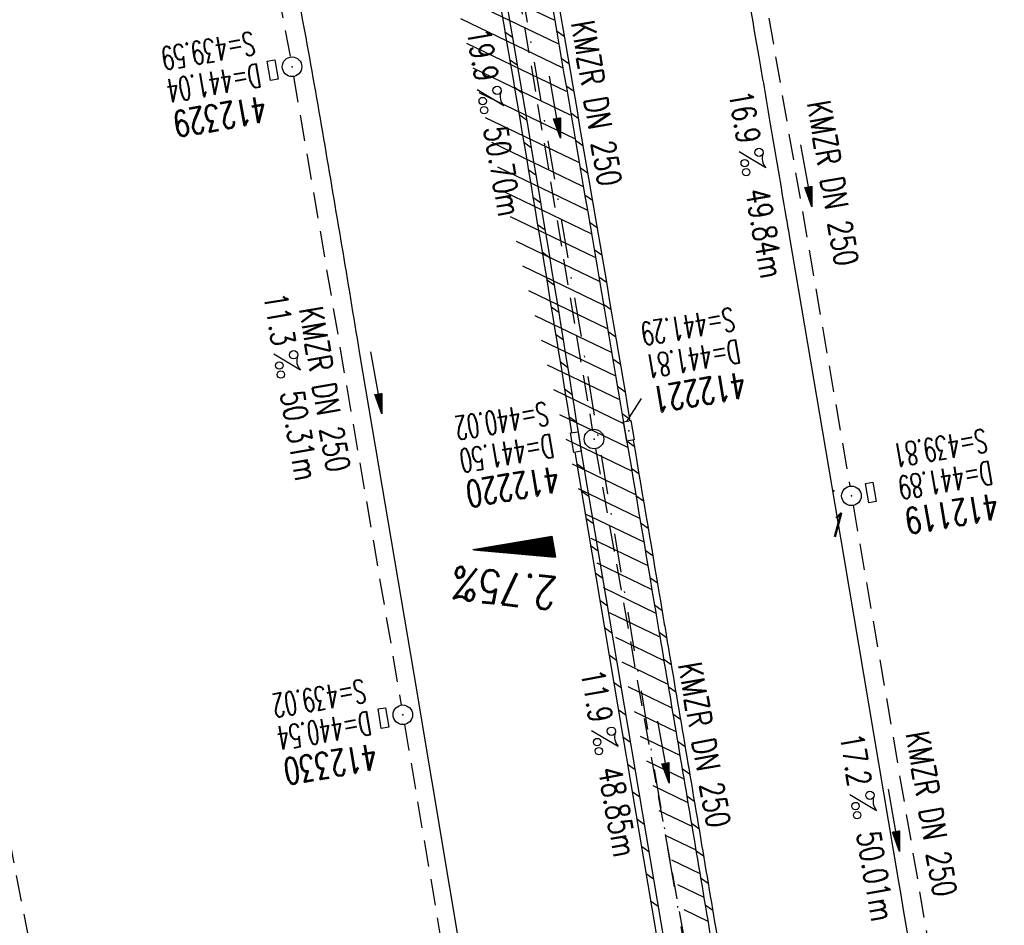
# Model space of a CAD drawing. Extents: x 447045 to 447634, y 442020 to 443192.
# Tile 12 of 24: x 447292 to 447367, y 442726 to 442795. Entities that reach past the tile are written whole.
import ezdxf
from ezdxf.enums import TextEntityAlignment as Align

# ---------------------------------------------------------------- set-up
doc = ezdxf.new("R2010")
doc.units = 0
doc.header["$LTSCALE"] = 2
doc.header["$MEASUREMENT"] = 0
for name, pattern in [('AUSGEZOGEN', [0]), ('GESTRICH-X2', [1.5, 1, -0.5]), ('STRICHPT-X3', [3, 1.5, -0.75, 0, -0.75])]:
    doc.linetypes.add(name, pattern=pattern)
doc.layers.get('0').update_dxf_attribs({"linetype": 'AUSGEZOGEN'})
for name, color, linetype in [('ACHSE', 250, 'STRICHPT-X3'), ('FBR', 8, 'CONTINUOUS'), ('GEF', 7, 'CONTINUOUS'), ('KANAL', 7, 'GESTRICH-X2'), ('PFEIL', 7, 'CONTINUOUS'), ('PKT', 7, 'CONTINUOUS'), ('PKT-CODE', 2, 'CONTINUOUS'), ('SCHACHTNR', 6, 'CONTINUOUS'), ('SCHLITZRINNE', 8, 'AUSGEZOGEN'), ('SCHSYMBOL', 7, 'AUSGEZOGEN'), ('TEXTO', 4, 'CONTINUOUS'), ('TEXTU', 4, 'CONTINUOUS')]:
    doc.layers.add(name, color=color, linetype=linetype)
doc.styles.add('ROMANS', font='romans.shx', dxfattribs={"width": 0.8})

# ---------------------------------------------------------------- blocks, each defined once
blk = doc.blocks.new('GST')
at = {"color": 0}
blk.add_circle((0, 0), 0.75, dxfattribs=at)
blk.add_point((0, 0), dxfattribs=at)
blk = doc.blocks.new('17')
blk.add_lwpolyline([(-0.755, -1.218), (0.748, -1.218), (0.748, -1.801), (-0.755, -1.801)], close=True)
blk.add_blockref('GST', (0, 0))
blk = doc.blocks.new('PROM')
blk.add_line((1.566, 1.817), (0.019, 0.015))
for centre, radius in [((0.317, 1.51), 0.317), ((0.943, 0.291), 0.283), ((1.645, 0.287), 0.283)]:
    blk.add_circle(centre, radius)
blk.add_arc((0.992, 2.682), 1.033, 239.14139, 303.35492)
blk = doc.blocks.new('PFEIL2')
at = {"color": 0}
for p, q in [((0.88, 0.002), (-2.401, -0.012)), ((0.881, -0.271), (0.879, 0.276)), ((0.879, 0.276), (2.429, 0.009)), ((0.911, 0.27), (0.879, 0.265)), ((0.965, 0.261), (0.879, 0.246)), ((1.019, 0.252), (0.879, 0.228)), ((1.073, 0.242), (0.879, 0.209)), ((1.127, 0.233), (0.879, 0.191)), ((1.181, 0.224), (0.879, 0.172)), ((1.235, 0.214), (0.879, 0.154)), ((1.289, 0.205), (0.879, 0.135)), ((1.343, 0.196), (0.879, 0.117)), ((1.397, 0.187), (0.879, 0.098)), ((1.451, 0.177), (0.879, 0.08)), ((1.505, 0.168), (0.879, 0.061)), ((1.559, 0.159), (0.88, 0.043)), ((1.613, 0.149), (0.88, 0.024)), ((1.668, 0.14), (0.88, 0.006)), ((1.722, 0.131), (0.88, -0.013)), ((1.776, 0.121), (0.88, -0.031)), ((1.83, 0.112), (0.88, -0.05)), ((1.884, 0.103), (0.88, -0.068)), ((1.938, 0.094), (0.88, -0.087)), ((1.992, 0.084), (0.88, -0.105)), ((2.046, 0.075), (0.88, -0.124)), ((2.1, 0.066), (0.88, -0.142)), ((2.154, 0.056), (0.88, -0.161)), ((2.208, 0.047), (0.88, -0.179)), ((2.262, 0.038), (0.881, -0.198)), ((2.316, 0.029), (0.881, -0.216)), ((2.37, 0.019), (0.881, -0.235)), ((2.424, 0.01), (0.881, -0.253)), ((2.429, 0.009), (0.881, -0.271))]:
    blk.add_line(p, q, dxfattribs=at)
blk = doc.blocks.new('13')
blk.add_lwpolyline([(0.755, 1.218), (-0.748, 1.218), (-0.748, 1.801), (0.755, 1.801)], close=True)
at = {"rotation": 180}
blk.add_blockref('GST', (0, 0), dxfattribs=at)
blk = doc.blocks.new('30')
at = {"color": 0}
for p, q in [((-0.75, -0.29), (-0.75, 0.293)), ((-0.75, 0.293), (0.753, 0.293)), ((0.753, 0.293), (0.753, -0.29)), ((0.753, -0.29), (-0.75, -0.29))]:
    blk.add_line(p, q, dxfattribs=at)
blk.add_point((0, 0), dxfattribs=at)
blk = doc.blocks.new('*X5')
at = {"color": 0}
for p, q in [((725.827, 193.844), (727.436, 195.453)), ((725.827, 193.853), (727.427, 195.453)), ((725.827, 193.861), (727.418, 195.453)), ((725.827, 193.87), (727.409, 195.453)), ((725.827, 193.879), (727.401, 195.453)), ((725.827, 193.888), (727.392, 195.453)), ((725.827, 193.897), (727.383, 195.453)), ((725.827, 193.906), (727.374, 195.453)), ((725.827, 193.914), (727.365, 195.453)), ((725.827, 193.923), (727.356, 195.453)), ((725.827, 193.932), (727.347, 195.453)), ((725.827, 193.941), (727.339, 195.453)), ((725.827, 193.95), (727.33, 195.453)), ((725.827, 193.959), (727.321, 195.453)), ((725.827, 193.967), (727.312, 195.453)), ((725.827, 193.976), (727.303, 195.453)), ((725.827, 193.985), (727.294, 195.453)), ((725.827, 193.994), (727.286, 195.453)), ((725.827, 194.003), (727.277, 195.453)), ((725.827, 194.012), (727.268, 195.453)), ((725.827, 194.02), (727.259, 195.453)), ((725.827, 194.029), (727.25, 195.453)), ((725.827, 194.038), (727.241, 195.453)), ((725.827, 194.047), (727.233, 195.453)), ((725.827, 194.056), (727.224, 195.453)), ((725.827, 194.065), (727.215, 195.453)), ((725.827, 194.073), (727.206, 195.453)), ((725.827, 194.082), (727.197, 195.453)), ((725.827, 194.091), (727.188, 195.453)), ((725.827, 194.1), (727.18, 195.453)), ((725.827, 194.109), (727.171, 195.453)), ((725.827, 194.118), (727.162, 195.453)), ((725.827, 194.127), (727.153, 195.453)), ((725.827, 194.135), (727.144, 195.453)), ((725.827, 194.144), (727.135, 195.453)), ((725.827, 194.153), (727.127, 195.453)), ((725.827, 194.162), (727.118, 195.453)), ((725.827, 194.171), (727.109, 195.453)), ((725.827, 194.18), (727.1, 195.453)), ((725.827, 194.188), (727.091, 195.453)), ((725.827, 194.197), (727.082, 195.453)), ((725.827, 194.206), (727.073, 195.453)), ((725.827, 194.215), (727.065, 195.453)), ((725.827, 194.224), (727.056, 195.453)), ((725.827, 194.233), (727.047, 195.453)), ((725.827, 194.241), (727.038, 195.453)), ((725.827, 194.25), (727.029, 195.453)), ((725.827, 194.259), (727.02, 195.453)), ((725.827, 194.268), (727.012, 195.453)), ((725.827, 194.277), (727.003, 195.453)), ((725.827, 194.286), (726.994, 195.453)), ((725.827, 194.294), (726.985, 195.453)), ((725.827, 194.303), (726.976, 195.453)), ((725.827, 194.312), (726.967, 195.453)), ((725.827, 194.321), (726.959, 195.453)), ((725.827, 194.33), (726.95, 195.453)), ((725.827, 194.339), (726.941, 195.453)), ((725.827, 194.348), (726.932, 195.453)), ((725.827, 194.356), (726.923, 195.453)), ((725.827, 194.365), (726.914, 195.453)), ((725.827, 194.374), (726.906, 195.453)), ((725.827, 194.383), (726.897, 195.453)), ((725.827, 194.392), (726.888, 195.453)), ((725.827, 194.401), (726.879, 195.453)), ((725.827, 194.409), (726.87, 195.453)), ((725.827, 194.418), (726.861, 195.453)), ((725.827, 194.427), (726.853, 195.453)), ((725.827, 194.436), (726.844, 195.453)), ((725.827, 194.445), (726.835, 195.453)), ((725.827, 194.454), (726.826, 195.453)), ((725.827, 194.462), (726.817, 195.453)), ((725.827, 194.471), (726.808, 195.453)), ((725.827, 194.48), (726.799, 195.453)), ((725.827, 194.489), (726.791, 195.453)), ((725.827, 194.498), (726.782, 195.453)), ((725.827, 194.507), (726.773, 195.453)), ((725.827, 194.515), (726.764, 195.453)), ((725.827, 194.524), (726.755, 195.453)), ((725.827, 194.533), (726.746, 195.453)), ((725.827, 194.542), (726.738, 195.453)), ((725.827, 194.551), (726.729, 195.453)), ((725.827, 194.56), (726.72, 195.453)), ((725.827, 194.568), (726.711, 195.453)), ((725.827, 194.577), (726.702, 195.453)), ((725.827, 194.586), (726.693, 195.453)), ((725.827, 194.595), (726.685, 195.453)), ((725.827, 194.604), (726.676, 195.453)), ((725.827, 194.613), (726.667, 195.453)), ((725.827, 194.622), (726.658, 195.453)), ((725.827, 194.63), (726.649, 195.453)), ((725.827, 194.639), (726.64, 195.453)), ((725.827, 194.648), (726.632, 195.453)), ((725.827, 194.657), (726.623, 195.453)), ((725.827, 194.666), (726.614, 195.453)), ((725.827, 194.675), (726.605, 195.453)), ((725.827, 194.683), (726.596, 195.453)), ((725.827, 194.692), (726.587, 195.453)), ((725.827, 194.701), (726.579, 195.453)), ((725.827, 194.71), (726.57, 195.453)), ((725.827, 194.719), (726.561, 195.453)), ((725.827, 194.728), (726.552, 195.453)), ((725.827, 194.736), (726.543, 195.453)), ((725.827, 194.745), (726.534, 195.453)), ((725.827, 194.754), (726.525, 195.453)), ((725.827, 194.763), (726.517, 195.453)), ((725.827, 194.772), (726.508, 195.453)), ((725.827, 194.781), (726.499, 195.453)), ((725.827, 194.789), (726.49, 195.453)), ((725.827, 194.798), (726.481, 195.453)), ((725.827, 194.807), (726.472, 195.453)), ((725.827, 194.816), (726.464, 195.453)), ((725.827, 194.825), (726.455, 195.453)), ((725.827, 194.834), (726.446, 195.453)), ((725.827, 194.842), (726.437, 195.453)), ((725.827, 194.851), (726.428, 195.453)), ((725.827, 194.86), (726.419, 195.453)), ((725.827, 194.869), (726.411, 195.453)), ((725.827, 194.878), (726.402, 195.453)), ((725.827, 194.887), (726.393, 195.453)), ((725.827, 194.896), (726.384, 195.453)), ((725.827, 194.904), (726.375, 195.453)), ((725.827, 194.913), (726.366, 195.453)), ((725.827, 194.922), (726.358, 195.453)), ((725.827, 194.931), (726.349, 195.453)), ((725.827, 194.94), (726.34, 195.453)), ((725.827, 194.949), (726.331, 195.453)), ((725.827, 194.957), (726.322, 195.453)), ((725.827, 194.966), (726.313, 195.453)), ((725.827, 194.975), (726.305, 195.453)), ((725.827, 194.984), (726.296, 195.453)), ((725.827, 194.993), (726.287, 195.453)), ((725.827, 195.002), (726.278, 195.453)), ((725.827, 195.01), (726.269, 195.453)), ((725.827, 195.019), (726.26, 195.453)), ((725.827, 195.028), (726.251, 195.453)), ((725.827, 195.037), (726.243, 195.453)), ((725.827, 195.046), (726.234, 195.453)), ((725.827, 195.055), (726.225, 195.453)), ((725.827, 195.063), (726.216, 195.453)), ((725.827, 195.072), (726.207, 195.453)), ((725.827, 195.081), (726.198, 195.453)), ((725.827, 195.09), (726.19, 195.453)), ((725.827, 195.099), (726.181, 195.453)), ((725.827, 195.108), (726.172, 195.453)), ((725.827, 195.116), (726.163, 195.453)), ((725.827, 195.125), (726.154, 195.453)), ((725.827, 195.134), (726.145, 195.453)), ((725.827, 195.143), (726.137, 195.453)), ((725.827, 195.152), (726.128, 195.453)), ((725.827, 195.161), (726.119, 195.453)), ((725.827, 195.17), (726.11, 195.453)), ((725.827, 195.178), (726.101, 195.453)), ((725.827, 195.187), (726.092, 195.453)), ((725.827, 195.196), (726.084, 195.453)), ((725.827, 195.205), (726.075, 195.453)), ((725.827, 195.214), (726.066, 195.453)), ((725.827, 195.223), (726.057, 195.453)), ((725.827, 195.231), (726.048, 195.453)), ((725.827, 195.24), (726.039, 195.453)), ((725.827, 195.249), (726.031, 195.453)), ((725.827, 195.258), (726.022, 195.453)), ((725.827, 195.267), (726.013, 195.453)), ((725.827, 195.276), (726.004, 195.453)), ((725.827, 195.284), (725.995, 195.453)), ((725.827, 195.293), (725.986, 195.453)), ((725.827, 195.302), (725.977, 195.453)), ((725.827, 195.311), (725.969, 195.453)), ((725.827, 195.32), (725.96, 195.453)), ((725.827, 195.329), (725.951, 195.453)), ((725.827, 195.337), (725.942, 195.453)), ((725.827, 195.346), (725.933, 195.453)), ((725.827, 195.355), (725.924, 195.453)), ((725.827, 195.364), (725.916, 195.453)), ((725.827, 195.373), (725.907, 195.453)), ((725.827, 195.382), (725.898, 195.453)), ((725.827, 195.39), (725.889, 195.453)), ((725.827, 195.399), (725.88, 195.453)), ((725.827, 195.408), (725.871, 195.453)), ((725.827, 195.417), (725.863, 195.453)), ((725.827, 195.426), (725.854, 195.453)), ((725.827, 195.435), (725.845, 195.453)), ((725.827, 195.444), (725.836, 195.453)), ((725.827, 193.826), (727.433, 195.433)), ((725.827, 193.817), (727.43, 195.421)), ((725.827, 193.808), (727.427, 195.409)), ((725.827, 193.799), (727.424, 195.397)), ((725.827, 193.791), (727.421, 195.385)), ((725.827, 193.782), (727.418, 195.373)), ((725.827, 193.773), (727.414, 195.361)), ((725.827, 193.764), (727.411, 195.349)), ((725.827, 193.755), (727.408, 195.337)), ((725.827, 193.746), (727.405, 195.325)), ((725.827, 193.738), (727.402, 195.313)), ((725.827, 193.729), (727.399, 195.301)), ((725.827, 193.72), (727.395, 195.289)), ((725.827, 193.711), (727.392, 195.277)), ((725.827, 193.702), (727.389, 195.265)), ((725.827, 193.693), (727.386, 195.253)), ((725.827, 193.685), (727.383, 195.241)), ((725.827, 193.676), (727.38, 195.229)), ((725.827, 193.667), (727.377, 195.217)), ((725.827, 193.658), (727.373, 195.205)), ((725.827, 193.649), (727.37, 195.193)), ((725.827, 193.64), (727.367, 195.181)), ((725.827, 193.632), (727.364, 195.169)), ((725.827, 193.623), (727.361, 195.157)), ((725.827, 193.614), (727.358, 195.145)), ((725.827, 193.605), (727.354, 195.133)), ((725.827, 193.596), (727.351, 195.121)), ((725.827, 193.587), (727.348, 195.109)), ((725.827, 193.579), (727.345, 195.097)), ((725.827, 193.57), (727.342, 195.085)), ((725.827, 193.561), (727.339, 195.073)), ((725.827, 193.552), (727.336, 195.061)), ((725.827, 193.543), (727.332, 195.049)), ((725.827, 193.534), (727.329, 195.037)), ((725.827, 193.525), (727.326, 195.025)), ((725.827, 193.517), (727.323, 195.013)), ((725.827, 193.508), (727.32, 195.001)), ((725.827, 193.499), (727.317, 194.989)), ((725.827, 193.49), (727.313, 194.977)), ((725.827, 193.481), (727.31, 194.965)), ((725.827, 193.472), (727.307, 194.953)), ((725.827, 193.464), (727.304, 194.941)), ((725.827, 193.455), (727.301, 194.929)), ((725.827, 193.446), (727.298, 194.917)), ((725.827, 193.437), (727.295, 194.905)), ((725.827, 193.428), (727.291, 194.893)), ((725.827, 193.419), (727.288, 194.881)), ((725.827, 193.411), (727.285, 194.869)), ((725.827, 193.402), (727.282, 194.857)), ((725.827, 193.393), (727.279, 194.845)), ((725.827, 193.384), (727.276, 194.833)), ((725.827, 193.375), (727.272, 194.821)), ((725.827, 193.366), (727.269, 194.809)), ((725.827, 193.358), (727.266, 194.797)), ((725.827, 193.349), (727.263, 194.785)), ((725.827, 193.34), (727.26, 194.773)), ((725.827, 193.331), (727.257, 194.761)), ((725.827, 193.322), (727.254, 194.749)), ((725.827, 193.313), (727.25, 194.737)), ((725.827, 193.305), (727.247, 194.725)), ((725.827, 193.296), (727.244, 194.713)), ((725.827, 193.287), (727.241, 194.701)), ((725.827, 193.278), (727.238, 194.689)), ((725.827, 193.269), (727.235, 194.677)), ((725.827, 193.26), (727.231, 194.665)), ((725.827, 193.251), (727.228, 194.653)), ((725.827, 193.243), (727.225, 194.641)), ((725.827, 193.234), (727.222, 194.629)), ((725.827, 193.225), (727.219, 194.617)), ((725.827, 193.216), (727.216, 194.605)), ((725.827, 193.207), (727.213, 194.593)), ((725.827, 193.198), (727.209, 194.581)), ((725.827, 193.19), (727.206, 194.569)), ((725.827, 193.181), (727.203, 194.557)), ((725.827, 193.172), (727.2, 194.545)), ((725.827, 193.163), (727.197, 194.533)), ((725.827, 193.154), (727.194, 194.521)), ((725.827, 193.145), (727.19, 194.509)), ((725.827, 193.137), (727.187, 194.497)), ((725.827, 193.128), (727.184, 194.485)), ((725.827, 193.119), (727.181, 194.473)), ((725.827, 193.11), (727.178, 194.461)), ((725.827, 193.101), (727.175, 194.449)), ((725.827, 193.092), (727.172, 194.437)), ((725.827, 193.084), (727.168, 194.425)), ((725.827, 193.075), (727.165, 194.413)), ((725.827, 193.066), (727.162, 194.401)), ((725.827, 193.057), (727.159, 194.389)), ((725.827, 193.048), (727.156, 194.377)), ((725.827, 193.039), (727.153, 194.365)), ((725.827, 193.031), (727.149, 194.353)), ((725.827, 193.022), (727.146, 194.341)), ((725.827, 193.013), (727.143, 194.329)), ((725.827, 193.004), (727.14, 194.317)), ((725.827, 192.995), (727.137, 194.305)), ((725.827, 192.986), (727.134, 194.293)), ((725.827, 192.977), (727.131, 194.281)), ((725.827, 192.969), (727.127, 194.269)), ((725.827, 192.96), (727.124, 194.257)), ((725.827, 192.951), (727.121, 194.245)), ((725.827, 192.942), (727.118, 194.233)), ((725.827, 192.933), (727.115, 194.221)), ((725.827, 192.924), (727.112, 194.209)), ((725.827, 192.916), (727.108, 194.197)), ((725.827, 192.907), (727.105, 194.185)), ((725.827, 192.898), (727.102, 194.173)), ((725.827, 192.889), (727.099, 194.161)), ((725.827, 192.88), (727.096, 194.15)), ((725.827, 192.871), (727.093, 194.138)), ((725.827, 192.863), (727.09, 194.126)), ((725.827, 192.854), (727.086, 194.114)), ((725.827, 192.845), (727.083, 194.102)), ((725.827, 192.836), (727.08, 194.09)), ((725.827, 192.827), (727.077, 194.078)), ((725.827, 192.818), (727.074, 194.066)), ((725.827, 192.81), (727.071, 194.054)), ((725.827, 192.801), (727.068, 194.042)), ((725.827, 192.792), (727.064, 194.03)), ((725.827, 192.783), (727.061, 194.018)), ((725.827, 192.774), (727.058, 194.006)), ((725.827, 192.765), (727.055, 193.994)), ((725.827, 192.757), (727.052, 193.982)), ((725.827, 192.748), (727.049, 193.97)), ((725.827, 192.739), (727.045, 193.958)), ((725.827, 192.73), (727.042, 193.946)), ((725.827, 192.721), (727.039, 193.934)), ((725.827, 192.712), (727.036, 193.922)), ((725.827, 192.703), (727.033, 193.91)), ((725.827, 192.695), (727.03, 193.898)), ((725.827, 192.686), (727.027, 193.886)), ((725.827, 192.677), (727.023, 193.874)), ((725.827, 192.668), (727.02, 193.862)), ((725.827, 192.659), (727.017, 193.85)), ((725.827, 192.65), (727.014, 193.838)), ((725.827, 192.642), (727.011, 193.826)), ((725.827, 192.633), (727.008, 193.814)), ((725.827, 192.624), (727.004, 193.802)), ((725.827, 192.615), (727.001, 193.79)), ((725.827, 192.606), (726.998, 193.778)), ((725.827, 192.597), (726.995, 193.766)), ((725.827, 192.589), (726.992, 193.754)), ((725.827, 192.58), (726.989, 193.742)), ((725.827, 192.571), (726.986, 193.73)), ((725.827, 192.562), (726.982, 193.718)), ((725.827, 192.553), (726.979, 193.706)), ((725.827, 192.544), (726.976, 193.694)), ((725.827, 192.536), (726.973, 193.682)), ((725.827, 192.527), (726.97, 193.67)), ((725.827, 192.518), (726.967, 193.658)), ((725.827, 192.509), (726.963, 193.646)), ((725.827, 192.5), (726.96, 193.634)), ((725.827, 192.491), (726.957, 193.622)), ((725.827, 192.483), (726.954, 193.61)), ((725.827, 192.474), (726.951, 193.598)), ((725.827, 192.465), (726.948, 193.586)), ((725.827, 192.456), (726.945, 193.574)), ((725.827, 192.447), (726.941, 193.562)), ((725.827, 192.438), (726.938, 193.55)), ((725.827, 192.429), (726.935, 193.538)), ((725.827, 192.421), (726.932, 193.526)), ((725.827, 192.412), (726.929, 193.514)), ((725.827, 192.403), (726.926, 193.502)), ((725.827, 192.394), (726.922, 193.49)), ((725.827, 192.385), (726.919, 193.478)), ((725.827, 192.376), (726.916, 193.466)), ((725.827, 192.368), (726.913, 193.454)), ((725.827, 192.359), (726.91, 193.442)), ((725.827, 192.35), (726.907, 193.43)), ((725.827, 192.341), (726.904, 193.418)), ((725.827, 192.332), (726.9, 193.406)), ((725.827, 192.323), (726.897, 193.394)), ((725.827, 192.315), (726.894, 193.382)), ((725.827, 192.306), (726.891, 193.37)), ((725.827, 192.297), (726.888, 193.358)), ((725.827, 192.288), (726.885, 193.346)), ((725.827, 192.279), (726.881, 193.334)), ((725.827, 192.27), (726.878, 193.322)), ((725.827, 192.262), (726.875, 193.31)), ((725.827, 192.253), (726.872, 193.298)), ((725.827, 192.244), (726.869, 193.286)), ((725.827, 192.235), (726.866, 193.274)), ((725.827, 192.226), (726.863, 193.262)), ((725.827, 192.217), (726.859, 193.25)), ((725.827, 192.209), (726.856, 193.238)), ((725.827, 192.2), (726.853, 193.226)), ((725.827, 192.191), (726.85, 193.214)), ((725.827, 192.182), (726.847, 193.202)), ((725.827, 192.173), (726.844, 193.19)), ((725.827, 192.164), (726.84, 193.178)), ((725.827, 192.155), (726.837, 193.166)), ((725.827, 192.147), (726.834, 193.154)), ((725.827, 192.138), (726.831, 193.142)), ((725.827, 192.129), (726.828, 193.13)), ((725.827, 192.12), (726.825, 193.118)), ((725.827, 192.111), (726.822, 193.106)), ((725.827, 192.102), (726.818, 193.094)), ((725.827, 192.094), (726.815, 193.082)), ((725.827, 192.085), (726.812, 193.07)), ((725.827, 192.076), (726.809, 193.058)), ((725.827, 192.067), (726.806, 193.046)), ((725.827, 192.058), (726.803, 193.034)), ((725.827, 192.049), (726.799, 193.022)), ((725.827, 192.041), (726.796, 193.01)), ((725.827, 192.032), (726.793, 192.998)), ((725.827, 192.023), (726.79, 192.986)), ((725.827, 192.014), (726.787, 192.974)), ((725.827, 192.005), (726.784, 192.962)), ((725.827, 191.996), (726.781, 192.95)), ((725.827, 191.988), (726.777, 192.938)), ((725.827, 191.979), (726.774, 192.926)), ((725.827, 191.97), (726.771, 192.914)), ((725.827, 191.961), (726.768, 192.902)), ((725.827, 191.952), (726.765, 192.89)), ((725.827, 191.943), (726.762, 192.878)), ((725.827, 191.935), (726.758, 192.866)), ((725.827, 191.926), (726.755, 192.854)), ((725.827, 191.917), (726.752, 192.842)), ((725.827, 191.908), (726.749, 192.83)), ((725.827, 191.899), (726.746, 192.818)), ((725.827, 191.89), (726.743, 192.806)), ((725.827, 191.881), (726.74, 192.794)), ((725.827, 191.873), (726.736, 192.782)), ((725.827, 191.864), (726.733, 192.77)), ((725.827, 191.855), (726.73, 192.758)), ((725.827, 191.846), (726.727, 192.746)), ((725.827, 191.837), (726.724, 192.734)), ((725.827, 191.828), (726.721, 192.722)), ((725.827, 191.82), (726.717, 192.71)), ((725.827, 191.811), (726.714, 192.698)), ((725.827, 191.802), (726.711, 192.686)), ((725.827, 191.793), (726.708, 192.674)), ((725.827, 191.784), (726.705, 192.662)), ((725.827, 191.775), (726.702, 192.65)), ((725.827, 191.767), (726.699, 192.639)), ((725.827, 191.758), (726.695, 192.627)), ((725.827, 191.749), (726.692, 192.615)), ((725.827, 191.74), (726.689, 192.603)), ((725.827, 191.731), (726.686, 192.591)), ((725.827, 191.722), (726.683, 192.579)), ((725.827, 191.714), (726.68, 192.567)), ((725.827, 191.705), (726.677, 192.555)), ((725.827, 191.696), (726.673, 192.543)), ((725.827, 191.687), (726.67, 192.531)), ((725.827, 191.678), (726.667, 192.519)), ((725.827, 191.669), (726.664, 192.507)), ((725.827, 191.66), (726.661, 192.495)), ((725.827, 191.652), (726.658, 192.483)), ((725.827, 191.643), (726.654, 192.471)), ((725.827, 191.634), (726.651, 192.459)), ((725.827, 191.625), (726.648, 192.447)), ((725.827, 191.616), (726.645, 192.435)), ((725.827, 191.607), (726.642, 192.423)), ((725.827, 191.599), (726.639, 192.411)), ((725.827, 191.59), (726.636, 192.399)), ((725.827, 191.581), (726.632, 192.387)), ((725.827, 191.572), (726.629, 192.375)), ((725.827, 191.563), (726.626, 192.363)), ((725.827, 191.554), (726.623, 192.351)), ((725.827, 191.546), (726.62, 192.339)), ((725.827, 191.537), (726.617, 192.327)), ((725.827, 191.528), (726.613, 192.315)), ((725.827, 191.519), (726.61, 192.303)), ((725.827, 191.51), (726.607, 192.291)), ((725.827, 191.501), (726.604, 192.279)), ((725.827, 191.493), (726.601, 192.267)), ((725.827, 191.484), (726.598, 192.255)), ((725.827, 191.475), (726.595, 192.243)), ((725.827, 191.466), (726.591, 192.231)), ((725.827, 191.457), (726.588, 192.219)), ((725.827, 191.448), (726.585, 192.207)), ((725.827, 191.44), (726.582, 192.195)), ((725.827, 191.431), (726.579, 192.183)), ((725.827, 191.422), (726.576, 192.171)), ((725.827, 191.413), (726.572, 192.159)), ((725.827, 191.404), (726.569, 192.147)), ((725.827, 191.395), (726.566, 192.135)), ((725.827, 191.386), (726.563, 192.123)), ((725.827, 191.378), (726.56, 192.111)), ((725.827, 191.369), (726.557, 192.099)), ((725.827, 191.36), (726.554, 192.087)), ((725.827, 191.351), (726.55, 192.075)), ((725.827, 191.342), (726.547, 192.063)), ((725.827, 191.333), (726.544, 192.051)), ((725.827, 191.325), (726.541, 192.039)), ((725.827, 191.316), (726.538, 192.027)), ((725.827, 191.307), (726.535, 192.015)), ((725.827, 191.298), (726.531, 192.003)), ((725.827, 191.289), (726.528, 191.991)), ((725.827, 191.28), (726.525, 191.979)), ((725.827, 191.272), (726.522, 191.967)), ((725.827, 191.263), (726.519, 191.955)), ((725.827, 191.254), (726.516, 191.943)), ((725.827, 191.245), (726.513, 191.931)), ((725.827, 191.236), (726.509, 191.919)), ((725.827, 191.227), (726.506, 191.907)), ((725.827, 191.219), (726.503, 191.895)), ((725.827, 191.21), (726.5, 191.883)), ((725.827, 191.201), (726.497, 191.871)), ((725.827, 191.192), (726.494, 191.859)), ((725.827, 191.183), (726.49, 191.847)), ((725.827, 191.174), (726.487, 191.835)), ((725.827, 191.166), (726.484, 191.823)), ((725.827, 191.157), (726.481, 191.811)), ((725.827, 191.148), (726.478, 191.799)), ((725.827, 191.139), (726.475, 191.787)), ((725.827, 191.13), (726.472, 191.775)), ((725.827, 191.121), (726.468, 191.763)), ((725.827, 191.112), (726.465, 191.751)), ((725.827, 191.104), (726.462, 191.739)), ((725.827, 191.095), (726.459, 191.727)), ((725.827, 191.086), (726.456, 191.715)), ((725.827, 191.077), (726.453, 191.703)), ((725.827, 191.068), (726.449, 191.691)), ((725.827, 191.059), (726.446, 191.679)), ((725.827, 191.051), (726.443, 191.667)), ((725.827, 191.042), (726.44, 191.655)), ((725.827, 191.033), (726.437, 191.643)), ((725.827, 191.024), (726.434, 191.631)), ((725.827, 191.015), (726.431, 191.619)), ((725.827, 191.006), (726.427, 191.607)), ((725.827, 190.998), (726.424, 191.595)), ((725.827, 190.989), (726.421, 191.583)), ((725.827, 190.98), (726.418, 191.571)), ((725.827, 190.971), (726.415, 191.559)), ((725.827, 190.962), (726.412, 191.547)), ((725.827, 190.953), (726.408, 191.535)), ((725.827, 190.945), (726.405, 191.523)), ((725.827, 190.936), (726.402, 191.511)), ((725.827, 190.927), (726.399, 191.499)), ((725.827, 190.918), (726.396, 191.487)), ((725.827, 190.909), (726.393, 191.475)), ((725.827, 190.9), (726.39, 191.463)), ((725.827, 190.892), (726.386, 191.451)), ((725.827, 190.883), (726.383, 191.439)), ((725.827, 190.874), (726.38, 191.427)), ((725.827, 190.865), (726.377, 191.415)), ((725.827, 190.856), (726.374, 191.403)), ((725.827, 190.847), (726.371, 191.391)), ((725.827, 190.838), (726.367, 191.379)), ((725.827, 190.83), (726.364, 191.367)), ((725.827, 190.821), (726.361, 191.355)), ((725.827, 190.812), (726.358, 191.343)), ((725.827, 190.803), (726.355, 191.331)), ((725.827, 190.794), (726.352, 191.319)), ((725.827, 190.785), (726.349, 191.307)), ((725.827, 190.777), (726.345, 191.295)), ((725.827, 190.768), (726.342, 191.283)), ((725.827, 190.759), (726.339, 191.271)), ((725.827, 190.75), (726.336, 191.259)), ((725.827, 190.741), (726.333, 191.247)), ((725.827, 190.732), (726.33, 191.235)), ((725.827, 190.724), (726.326, 191.223)), ((725.827, 190.715), (726.323, 191.211)), ((725.827, 190.706), (726.32, 191.199)), ((725.827, 190.697), (726.317, 191.187)), ((725.827, 190.688), (726.314, 191.175)), ((725.827, 190.679), (726.311, 191.163)), ((725.827, 190.671), (726.308, 191.151)), ((725.827, 190.662), (726.304, 191.139)), ((725.827, 190.653), (726.301, 191.128)), ((725.827, 190.644), (726.298, 191.116)), ((725.827, 190.635), (726.295, 191.104)), ((725.827, 190.626), (726.292, 191.092)), ((725.827, 190.618), (726.289, 191.08)), ((725.827, 190.609), (726.286, 191.068)), ((725.827, 190.6), (726.282, 191.056)), ((725.827, 190.591), (726.279, 191.044)), ((725.827, 190.582), (726.276, 191.032)), ((725.827, 190.573), (726.273, 191.02)), ((725.827, 190.564), (726.27, 191.008)), ((725.827, 190.556), (726.267, 190.996)), ((725.827, 190.547), (726.263, 190.984)), ((725.827, 190.538), (726.26, 190.972)), ((725.827, 190.529), (726.257, 190.96)), ((725.827, 190.52), (726.254, 190.948)), ((725.827, 190.511), (726.251, 190.936)), ((725.827, 190.503), (726.248, 190.924)), ((725.827, 190.494), (726.245, 190.912)), ((725.827, 190.485), (726.241, 190.9)), ((725.827, 190.476), (726.238, 190.888)), ((725.827, 190.467), (726.235, 190.876)), ((725.827, 190.458), (726.232, 190.864)), ((725.827, 190.45), (726.229, 190.852)), ((725.827, 190.441), (726.226, 190.84)), ((725.827, 190.432), (726.222, 190.828)), ((725.827, 190.423), (726.219, 190.816)), ((725.827, 190.414), (726.216, 190.804)), ((725.827, 190.405), (726.213, 190.792)), ((725.827, 190.397), (726.21, 190.78)), ((725.827, 190.388), (726.207, 190.768)), ((725.827, 190.379), (726.204, 190.756)), ((725.827, 190.37), (726.2, 190.744)), ((725.827, 190.361), (726.197, 190.732)), ((725.827, 190.352), (726.194, 190.72)), ((725.827, 190.344), (726.191, 190.708)), ((725.827, 190.335), (726.188, 190.696)), ((725.827, 190.326), (726.185, 190.684)), ((725.827, 190.317), (726.181, 190.672)), ((725.827, 190.308), (726.178, 190.66)), ((725.827, 190.299), (726.175, 190.648)), ((725.827, 190.29), (726.172, 190.636)), ((725.827, 190.282), (726.169, 190.624)), ((725.827, 190.273), (726.166, 190.612)), ((725.827, 190.264), (726.163, 190.6)), ((725.827, 190.255), (726.159, 190.588)), ((725.827, 190.246), (726.156, 190.576)), ((725.827, 190.237), (726.153, 190.564)), ((725.827, 190.229), (726.15, 190.552)), ((725.827, 190.22), (726.147, 190.54)), ((725.827, 190.211), (726.144, 190.528)), ((725.827, 190.202), (726.14, 190.516)), ((725.827, 190.193), (726.137, 190.504)), ((725.827, 190.184), (726.134, 190.492)), ((725.827, 190.176), (726.131, 190.48)), ((725.827, 190.167), (726.128, 190.468)), ((725.827, 190.158), (726.125, 190.456)), ((725.827, 190.149), (726.122, 190.444)), ((725.827, 190.14), (726.118, 190.432)), ((725.827, 190.131), (726.115, 190.42)), ((725.827, 190.123), (726.112, 190.408)), ((725.827, 190.114), (726.109, 190.396)), ((725.827, 190.105), (726.106, 190.384)), ((725.827, 190.096), (726.103, 190.372)), ((725.827, 190.087), (726.099, 190.36)), ((725.827, 190.078), (726.096, 190.348)), ((725.827, 190.07), (726.093, 190.336)), ((725.827, 190.061), (726.09, 190.324)), ((725.827, 190.052), (726.087, 190.312)), ((725.827, 190.043), (726.084, 190.3)), ((725.827, 190.034), (726.081, 190.288)), ((725.827, 190.025), (726.077, 190.276)), ((725.827, 190.016), (726.074, 190.264)), ((725.827, 190.008), (726.071, 190.252)), ((725.827, 189.999), (726.068, 190.24)), ((725.827, 189.99), (726.065, 190.228)), ((725.827, 189.981), (726.062, 190.216)), ((725.827, 189.972), (726.058, 190.204)), ((725.827, 189.963), (726.055, 190.192)), ((725.827, 189.955), (726.052, 190.18)), ((725.827, 189.946), (726.049, 190.168)), ((725.827, 189.937), (726.046, 190.156)), ((725.827, 189.928), (726.043, 190.144)), ((725.827, 189.919), (726.04, 190.132)), ((725.827, 189.91), (726.036, 190.12)), ((725.827, 189.902), (726.033, 190.108)), ((725.827, 189.893), (726.03, 190.096)), ((725.827, 189.884), (726.027, 190.084)), ((725.827, 189.875), (726.024, 190.072)), ((725.827, 189.866), (726.021, 190.06)), ((725.827, 189.857), (726.017, 190.048)), ((725.827, 189.849), (726.014, 190.036)), ((725.827, 189.84), (726.011, 190.024)), ((725.827, 189.831), (726.008, 190.012)), ((725.827, 189.822), (726.005, 190)), ((725.827, 189.813), (726.002, 189.988)), ((725.827, 189.804), (725.999, 189.976)), ((725.827, 189.796), (725.995, 189.964)), ((725.827, 189.787), (725.992, 189.952)), ((725.827, 189.778), (725.989, 189.94)), ((725.827, 189.769), (725.986, 189.928)), ((725.827, 189.76), (725.983, 189.916)), ((725.827, 189.751), (725.98, 189.904)), ((725.827, 189.742), (725.976, 189.892)), ((725.827, 189.734), (725.973, 189.88)), ((725.827, 189.725), (725.97, 189.868)), ((725.827, 189.716), (725.967, 189.856)), ((725.827, 189.707), (725.964, 189.844)), ((725.827, 189.698), (725.961, 189.832)), ((725.827, 189.689), (725.958, 189.82)), ((725.827, 189.681), (725.954, 189.808)), ((725.827, 189.672), (725.951, 189.796)), ((725.827, 189.663), (725.948, 189.784)), ((725.827, 189.654), (725.945, 189.772)), ((725.827, 189.645), (725.942, 189.76)), ((725.827, 189.636), (725.939, 189.748)), ((725.827, 189.628), (725.935, 189.736)), ((725.827, 189.619), (725.932, 189.724)), ((725.827, 189.61), (725.929, 189.712)), ((725.827, 189.601), (725.926, 189.7)), ((725.827, 189.592), (725.923, 189.688)), ((725.827, 189.583), (725.92, 189.676)), ((725.827, 189.575), (725.917, 189.664)), ((725.827, 189.566), (725.913, 189.652)), ((725.827, 189.557), (725.91, 189.64)), ((725.827, 189.548), (725.907, 189.628)), ((725.827, 189.539), (725.904, 189.616)), ((725.827, 189.53), (725.901, 189.605)), ((725.827, 189.521), (725.898, 189.593)), ((725.827, 189.513), (725.895, 189.581)), ((725.827, 189.504), (725.891, 189.569)), ((725.827, 189.495), (725.888, 189.557)), ((725.827, 189.486), (725.885, 189.545)), ((725.827, 189.477), (725.882, 189.533)), ((725.827, 189.468), (725.879, 189.521)), ((725.827, 189.46), (725.876, 189.509)), ((725.827, 189.451), (725.872, 189.497)), ((725.827, 189.442), (725.869, 189.485)), ((725.827, 189.433), (725.866, 189.473)), ((725.827, 189.424), (725.863, 189.461)), ((725.827, 189.415), (725.86, 189.449)), ((725.827, 189.407), (725.857, 189.437)), ((725.827, 189.398), (725.854, 189.425)), ((725.827, 189.389), (725.85, 189.413)), ((725.827, 189.38), (725.847, 189.401)), ((725.827, 189.371), (725.844, 189.389)), ((725.827, 189.362), (725.841, 189.377)), ((725.827, 189.354), (725.838, 189.365)), ((725.827, 189.345), (725.835, 189.353)), ((725.827, 189.336), (725.831, 189.341))]:
    blk.add_line(p, q, dxfattribs=at)
blk = doc.blocks.new('GEF')
at = {"color": 0}
for p, q in [((0.01, 0.018), (0.01, 6.148)), ((1.622, 6.148), (0.01, 0.018)), ((0.01, 6.148), (1.622, 6.148))]:
    blk.add_line(p, q, dxfattribs=at)
blk.add_blockref('*X5', (-725.817, -189.305), dxfattribs=at)

msp = doc.modelspace()

# ---------------------------------------------------------------- hatches: boundary and pattern name
at = {"layer": 'SCHLITZRINNE'}
h = msp.add_hatch(dxfattribs=at)
h.set_pattern_fill('_USER', color=256, scale=1.5, angle=45, style=0, pattern_type=0)
h.set_pattern_definition([(334.2696, (447234.5127, 443158.8401), (0.651206, 1.35127), [])])
edge = h.paths.add_edge_path()
edge.add_arc((464490.718, 449190.25), 18279.893, 199.256988, 199.2725913)
edge.add_arc((412789.258, 431110.165), 36491.727, 19.2694127, 19.2759292, ccw=False)
edge.add_line((447233.134, 443161.27), (447233.606, 443161.435))
edge.add_arc((464490.718, 449190.25), 18280.393, 199.256988, 199.2725913)
edge.add_arc((438988.161, 440271.698), 8736.656, 19.2484657, 19.2811136, ccw=False)
edge.add_arc((439684.884, 440514.984), 7998.678, 19.2238186, 19.2484657, ccw=False)
edge.add_arc((551443.681, 479485.608), 110359.837, 199.22381494, 199.23045115)
edge.add_arc((461591.928, 448142.363), 15198.204, 199.2304511, 199.2954143)
edge.add_arc((434066.564, 438505.591), 13965.353, 19.2276444, 19.2954144, ccw=False)
edge.add_arc((446515.339, 442847.448), 781.13, 18.874058, 19.227644, ccw=False)
edge.add_arc((443272.158, 441738.7), 4208.6, 18.721727, 18.874058, ccw=False)
edge.add_arc((445875.745, 442621.066), 1459.558, 18.158793, 18.721727, ccw=False)
edge.add_arc((444728.653, 442244.835), 2666.773, 17.742332, 18.158793, ccw=False)
edge.add_arc((445572.422, 442514.803), 1780.867, 17.477765, 17.742332, ccw=False)
edge.add_arc((445655.922, 442541.095), 1693.325, 17.206446, 17.477765, ccw=False)
edge.add_arc((445949.737, 442632.082), 1385.745, 16.534275, 17.206446, ccw=False)
edge.add_arc((445777.926, 442581.078), 1564.967, 15.901763, 16.534275, ccw=False)
edge.add_arc((444610.25, 442248.417), 2779.104, 15.717077, 15.901763, ccw=False)
edge.add_arc((445469.384, 442490.186), 1886.6, 15.492923, 15.717077, ccw=False)
edge.add_arc((444501.302, 442221.841), 2891.186, 15.151693, 15.492923, ccw=False)
edge.add_arc((444653, 442262.92), 2734.024, 14.800793, 15.151693, ccw=False)
edge.add_arc((445305.387, 442435.297), 2059.248, 14.553227, 14.800793, ccw=False)
edge.add_arc((445661.578, 442527.768), 1691.25, 14.280051, 14.553227, ccw=False)
edge.add_arc((445825.278, 442569.434), 1522.33, 13.754489, 14.280051, ccw=False)
edge.add_arc((444655.973, 442283.209), 2726.158, 13.361751, 13.754489, ccw=False)
edge.add_arc((444873.745, 442334.936), 2502.326, 13.156371, 13.361751, ccw=False)
edge.add_arc((445203.567, 442412.03), 2163.614, 12.935498, 13.156371, ccw=False)
edge.add_arc((445591.152, 442501.052), 1765.936, 12.368518, 12.935498, ccw=False)
edge.add_arc((445707.256, 442526.512), 1647.074, 11.781437, 12.368518, ccw=False)
edge.add_arc((445429.994, 442468.683), 1930.302, 11.594814, 11.781437, ccw=False)
edge.add_arc((442977.06, 441965.399), 4434.335, 11.471684, 11.594814, ccw=False)
edge.add_arc((444371.693, 442248.423), 3011.273, 11.050894, 11.471684, ccw=False)
edge.add_arc((446428.113, 442650.047), 916.002, 10.287945, 11.050894, ccw=False)
edge.add_arc((445293.544, 442444.107), 2069.11, 9.832007, 10.287945, ccw=False)
edge.add_arc((438489.775, 441264.977), 8974.298, 9.6130813, 9.8320068, ccw=False)
edge.add_arc((-516898.981, 279448.69), 977969.75, 9.612262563, 9.613081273, ccw=False)
edge.add_arc((439111.819, 441356.279), 8345.741, 9.6034167, 9.6122792, ccw=False)
edge.add_arc((371773.632, 429962.747), 76641.012, 9.59085446, 9.60341666, ccw=False)
edge.add_arc((456011.655, 444189.168), 8789.873, 189.5423691, 189.651902)
edge.add_arc((455543.185, 444109.496), 8314.676, 189.651902, 189.6840919)
edge.add_arc((393564.924, 433546.246), 54557.314, 9.665544, 9.6704498, ccw=False)

# ---------------------------------------------------------------- linework, layer by layer
at = {"layer": 'ACHSE', "flags": 128}
msp.add_lwpolyline([(447230.509, 443162.334), (447230.72, 443161.731), (447238.978, 443138.135), (447247.236, 443114.538), (447247.528, 443113.706), (447255.359, 443090.895), (447261.501, 443072.266), (447263.187, 443067.152), (447270.721, 443043.315), (447277.958, 443019.385), (447284.898, 442995.368), (447291.539, 442971.266), (447297.882, 442947.084), (447303.923, 442922.826), (447309.664, 442898.494), (447315.102, 442874.093), (447320.238, 442849.626), (447325.069, 442825.097), (447329.596, 442800.511), (447332.402, 442784.35), (447333.838, 442775.873), (447338.012, 442751.224), (447342.186, 442726.575), (447354.709, 442652.627), (447371.405, 442554.031), (447392.276, 442430.786), (447408.973, 442332.19), (447413.147, 442307.541), (447425.67, 442233.593), (447425.834, 442232.623), (447438.192, 442159.646), (447454.889, 442061.05), (447456.742, 442050.106)], dxfattribs=at)
at = {"layer": 'FBR'}
for points in [[(447314.353, 442951.295, -0.001558), (447317.425, 442939.119, -0.001547), (447320.445, 442926.832, -0.001543), (447323.387, 442914.532, -0.001553), (447326.234, 442902.295, -0.001554), (447329.005, 442890.039, -0.001544), (447331.718, 442877.688, -0.001547), (447334.353, 442865.324, -0.001556), (447336.897, 442853.015, -0.001557), (447339.482, 442840.101, -0.001703), (447341.769, 442828.279, -0.00139), (447344.549, 442813.412, -0.002089), (447346.331, 442803.504, -0.000455), (447348.298, 442792.235, -0.001024), (447349.157, 442787.224, -0.000003), (447350.349, 442780.191, -0.000015), (447350.599, 442778.712), (447354.773, 442754.062), (447358.947, 442729.413, 0.000005), (447365.209, 442692.439, -0.000003), (447371.47, 442655.466, -0.000003), (447379.818, 442606.167, 0.000003), (447388.166, 442556.869), (447409.037, 442433.624)], [(447260.297, 443071.845, -0.006879), (447265.352, 443055.924, -0.000178), (447279.031, 443010.637, -0.003558), (447279.697, 443008.373, -0.002845), (447286.533, 442983.965, -0.00292), (447292.918, 442960.111, -0.002719), (447299.15, 442935.73, -0.002813), (447304.914, 442912.096, -0.003216), (447310.636, 442887.341, -0.003108), (447316.232, 442861.652, -0.003064), (447316.683, 442859.451, -0.000145), (447325.911, 442812.91, -0.006039), (447329.09, 442795.766, -0.003133), (447334.611, 442762.617)], [(447278.666, 442953.49, -0.001332), (447281.813, 442941.38, -0.002056), (447284.99, 442928.805, -0.002056), (447288.063, 442916.204, -0.001507), (447290.669, 442905.176, -0.001262), (447293.71, 442891.986, -0.001329), (447297.065, 442877.078, -0.002089), (447299.135, 442867.579, -0.001644), (447301.146, 442858.005, -0.001058), (447304.193, 442843.103, -0.000982), (447307.029, 442828.938, -0.00137), (447309.014, 442818.774, -0.002124), (447309.106, 442818.286, -0.000043), (447313.494, 442794.383, -0.003119), (447314.959, 442786.108, -0.001586), (447317.688, 442769.803)]]:
    msp.add_lwpolyline(points, format="xyb", dxfattribs=at)
at = {"layer": 'FBR', "flags": 128}
msp.add_lwpolyline([(447300.571, 442944.934, -0.002293), (447303.953, 442931.386, -0.001714), (447308.334, 442913.22, -0.000896), (447310.391, 442904.489, -0.000964), (447312.274, 442896.364, -0.002474), (447316.102, 442879.313, -0.002562), (447319.632, 442862.81, -0.000814), (447320.906, 442856.653, -0.000537), (447322.811, 442847.316, -0.001836), (447327.13, 442825.626, -0.003329), (447329.388, 442813.64, -0.001989), (447332.264, 442797.428, -0.000955), (447338.055, 442763.63, -0.000004), (447340.389, 442749.852, -0.000039), (447340.604, 442748.579, -0.000055), (447343.405, 442732.01, 0.000478), (447346.207, 442715.442, 0.00014), (447346.992, 442710.837, -0.000021), (447347.776, 442706.232)], format="xyb", dxfattribs=at)
for points in [[(447317.688, 442769.803), (447321.861, 442745.151), (447325.971, 442720.568), (447330.116, 442696.037), (447334.309, 442671.483), (447338.485, 442646.821), (447342.627, 442622.264), (447346.744, 442597.684), (447350.902, 442573.141), (447355.051, 442548.716), (447363.353, 442499.554), (447367.525, 442474.861), (447371.681, 442450.252), (447375.843, 442425.73), (447379.973, 442401.159), (447384.141, 442376.598), (447388.327, 442352.194), (447392.465, 442327.531), (447396.704, 442302.638), (447400.869, 442278.102), (447405.015, 442253.452), (447409.109, 442229.176)], [(447334.611, 442762.617), (447342.747, 442714.535), (447353.712, 442649.783), (447366.661, 442573.001), (447374.28, 442528.103), (447381.701, 442484.189), (447389.266, 442439.438), (447397.611, 442390.046), (447405.855, 442341.529), (447414.19, 442292.224), (447422.918, 442240.682), (447424.336, 442232.315)]]:
    msp.add_lwpolyline(points, dxfattribs=at)
at = {"layer": 'KANAL'}
for p, q in [((447302.531, 442844.5), (447312.406, 442792.344)), ((447327.344, 442812.406), (447335.531, 442763.875)), ((447347, 442807.156), (447355.25, 442759.531)), ((447312.656, 442790.875), (447320.906, 442742.781)), ((447335.781, 442762.406), (447344.188, 442715.781)), ((447355.5, 442758.063), (447363.719, 442710.25)), ((447287.406, 442750.344), (447301.813, 442676.469)), ((447321.156, 442741.281), (447329.25, 442693.438))]:
    msp.add_line(p, q, dxfattribs=at)
at = {"layer": 'PKT'}
msp.add_point((447354.025, 442759.166), dxfattribs=at)
at = {"layer": 'SCHACHTNR'}
msp.add_line((447338.161, 442764.489), (447339.302, 442766.241), dxfattribs=at)
at = {"layer": 'SCHLITZRINNE'}
for p, q in [((447328.836, 442794.301), (447329.415, 442793.883)), ((447332.792, 442794.38), (447333.37, 442793.97)), ((447329.199, 442792.19), (447329.778, 442791.772)), ((447333.154, 442792.285), (447333.732, 442791.875)), ((447329.56, 442790.08), (447330.139, 442789.663)), ((447333.515, 442790.19), (447334.093, 442789.78)), ((447329.92, 442787.971), (447330.498, 442787.554)), ((447333.876, 442788.096), (447334.454, 442787.686)), ((447334.237, 442786.002), (447334.815, 442785.592)), ((447330.277, 442785.864), (447330.855, 442785.448)), ((447330.632, 442783.759), (447331.209, 442783.342)), ((447334.597, 442783.908), (447335.174, 442783.498)), ((447330.986, 442781.654), (447331.562, 442781.238)), ((447334.956, 442781.815), (447335.533, 442781.405)), ((447331.337, 442779.551), (447331.913, 442779.136)), ((447335.314, 442779.722), (447335.892, 442779.313)), ((447331.687, 442777.45), (447332.262, 442777.035)), ((447335.672, 442777.629), (447336.25, 442777.22)), ((447336.03, 442775.537), (447336.607, 442775.128)), ((447332.034, 442775.35), (447332.609, 442774.935)), ((447332.38, 442773.251), (447332.955, 442772.837)), ((447336.387, 442773.446), (447336.964, 442773.037)), ((447332.723, 442771.154), (447333.298, 442770.74)), ((447336.743, 442771.355), (447337.32, 442770.946)), ((447333.065, 442769.058), (447333.639, 442768.644)), ((447337.099, 442769.264), (447337.676, 442768.855)), ((447337.454, 442767.173), (447338.031, 442766.765)), ((447333.405, 442766.964), (447333.978, 442766.55)), ((447333.743, 442764.871), (447334.316, 442764.458)), ((447337.809, 442765.083), (447338.385, 442764.675)), ((447338.196, 442762.971), (447338.739, 442762.585)), ((447334.331, 442761.276), (447334.907, 442760.866)), ((447338.517, 442760.904), (447339.093, 442760.496)), ((447334.685, 442759.184), (447335.261, 442758.774)), ((447338.871, 442758.815), (447339.447, 442758.406)), ((447335.039, 442757.091), (447335.615, 442756.681)), ((447339.224, 442756.726), (447339.801, 442756.317)), ((447335.393, 442754.998), (447335.97, 442754.588)), ((447339.578, 442754.636), (447340.155, 442754.228)), ((447335.747, 442752.905), (447336.324, 442752.495)), ((447339.932, 442752.547), (447340.508, 442752.138)), ((447336.101, 442750.813), (447336.678, 442750.403)), ((447340.286, 442750.457), (447340.862, 442750.049)), ((447336.455, 442748.72), (447337.032, 442748.31)), ((447340.64, 442748.368), (447341.216, 442747.959)), ((447336.81, 442746.627), (447337.386, 442746.217)), ((447340.993, 442746.279), (447341.569, 442745.87)), ((447337.164, 442744.534), (447337.74, 442744.124)), ((447341.347, 442744.19), (447341.923, 442743.781)), ((447337.518, 442742.442), (447338.094, 442742.032)), ((447341.7, 442742.101), (447342.276, 442741.692)), ((447337.872, 442740.349), (447338.448, 442739.939)), ((447342.053, 442740.012), (447342.629, 442739.603)), ((447338.226, 442738.256), (447338.803, 442737.846)), ((447342.406, 442737.923), (447342.982, 442737.514)), ((447338.58, 442736.163), (447339.157, 442735.753)), ((447342.759, 442735.834), (447343.336, 442735.425)), ((447338.934, 442734.071), (447339.511, 442733.661)), ((447343.112, 442733.745), (447343.689, 442733.336)), ((447339.288, 442731.978), (447339.865, 442731.568)), ((447343.465, 442731.656), (447344.041, 442731.248)), ((447339.642, 442729.885), (447340.219, 442729.475)), ((447343.816, 442729.569), (447344.392, 442729.161)), ((447339.997, 442727.792), (447340.573, 442727.382)), ((447344.168, 442727.481), (447344.744, 442727.072))]:
    msp.add_line(p, q, dxfattribs=at)
at = {"layer": 'SCHLITZRINNE', "flags": 128}
for points in [[(447233.134, 443161.27, 0.000068), (447234.776, 443156.57, -0.000142), (447236.419, 443151.871, -0.000108), (447237.553, 443148.622, 0.000029), (447241.762, 443136.553, 0.000283), (447247.447, 443120.286, -0.000296), (447252.896, 443104.692, -0.001543), (447254.469, 443100.135, -0.000665), (447258.075, 443089.543, -0.002456), (447262.611, 443075.939, -0.001817), (447268.585, 443057.499, -0.001154), (447271.073, 443049.661, -0.001184), (447273.463, 443042.007, -0.002933), (447278.181, 443026.45, -0.00276), (447283.006, 443009.861, -0.000806), (447285.447, 443001.242, -0.000978), (447287.432, 442994.133, -0.001489), (447291.982, 442977.526, -0.001531), (447296.309, 442961.351, -0.00108), (447298.563, 442952.744, -0.001192), (447300.571, 442944.934, -0.002293), (447303.953, 442931.386, -0.001714), (447308.334, 442913.22, -0.000896), (447310.391, 442904.489, -0.000964), (447312.274, 442896.364, -0.002474), (447316.102, 442879.313, -0.002562), (447319.632, 442862.81, -0.000814), (447320.906, 442856.653, -0.000537), (447322.811, 442847.316, -0.001836), (447327.13, 442825.626, -0.003329), (447329.388, 442813.64, -0.001989), (447332.264, 442797.428, -0.000955), (447338.055, 442763.63, -0.000004), (447340.389, 442749.852, -0.000039), (447340.604, 442748.579, -0.000055), (447343.405, 442732.01, 0.000478), (447346.207, 442715.442, 0.00014), (447346.992, 442710.837, -0.000021), (447347.776, 442706.232, -0.000059)], [(447249.67, 443103.022, -0.003552), (447260.258, 443071.959, -0.006929), (447265.352, 443055.924, -0.000178), (447279.031, 443010.637, -0.003558), (447279.697, 443008.373, -0.002845), (447286.533, 442983.965, -0.00292), (447292.918, 442960.111, -0.002719), (447299.15, 442935.73, -0.002813), (447304.914, 442912.096, -0.003216), (447310.636, 442887.341, -0.003108), (447316.232, 442861.652, -0.003064), (447316.683, 442859.451, -0.000145), (447325.911, 442812.91, -0.006039), (447329.09, 442795.766, -0.003133), (447334.611, 442762.617)]]:
    msp.add_lwpolyline(points, format="xyb", dxfattribs=at)
at = {"layer": 'SCHLITZRINNE'}
for points in [[(447330.001, 442813.064, -0.001908), (447332.757, 442797.513, -0.000932), (447338.409, 442764.531, -0.000004)], [(447325.575, 442812.031, -0.005762), (447328.598, 442795.68, -0.003032), (447333.945, 442763.612, -0.003133)], [(447338.66, 442763.049, -0.000003), (447340.882, 442749.935, -0.000039), (447341.097, 442748.662, -0.000055), (447343.899, 442732.094, 0.000454), (447346.562, 442716.34, 0.00014)]]:
    msp.add_lwpolyline(points, format="xyb", dxfattribs=at)
at = {"layer": 'SCHLITZRINNE', "flags": 128}
for points in [[(447334.611, 442762.617), (447342.747, 442714.535), (447353.712, 442649.783), (447366.661, 442573.001), (447374.28, 442528.103), (447381.701, 442484.189), (447389.266, 442439.438), (447397.611, 442390.046), (447405.855, 442341.529), (447414.19, 442292.224), (447422.918, 442240.682), (447431.342, 442190.986), (447439.461, 442143.078), (447447.754, 442093.977), (447454.078, 442054.026), (447454.806, 442049.707)], [(447334.187, 442762.128), (447342.087, 442715.441)]]:
    msp.add_lwpolyline(points, dxfattribs=at)
at = {"layer": 'SCHSYMBOL'}
msp.add_lwpolyline([(447334.435, 442763.692), (447334.68, 442762.21), (447334.105, 442762.115), (447333.86, 442763.598)], close=True, dxfattribs=at)

# ---------------------------------------------------------------- block references
at = {"layer": 'GEF', "rotation": 279.606515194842}
msp.add_blockref('GEF', (447326.375, 442754.68), dxfattribs=at)
at = {"layer": 'PFEIL'}
for p, rotation in [((447332.671, 442788.54), 279.5670999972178), ((447351.923, 442783.295), 279.8150000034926), ((447319, 442767.445), 279.7075999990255), ((447340.972, 442739.192), 280.1948000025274), ((447358.618, 442733.975), 279.7572999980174)]:
    msp.add_blockref('PFEIL2', p, dxfattribs=dict(at, rotation=rotation))
at = {"layer": 'SCHSYMBOL'}
for name, p, rotation in [('17', (447312.544, 442791.622), 279.9121999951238), ('30', (447338.328, 442763.757), 279.6115999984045), ('GST', (447335.66, 442763.134), 279.6115999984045), ('13', (447355.366, 442758.789), 279.6115999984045), ('17', (447321.027, 442742.034), 279.6115999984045)]:
    msp.add_blockref(name, p, dxfattribs=dict(at, rotation=rotation))
at = {"layer": 'TEXTU'}
for p, rotation in [((447326.697, 442789.878), 279.5670999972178), ((447346.75, 442785.126), 279.8150000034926), ((447311.124, 442769.64), 279.7075999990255), ((447335.454, 442740.824), 280.1948000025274), ((447355.238, 442735.93), 279.7572999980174)]:
    msp.add_blockref('PROM', p, dxfattribs=dict(at, rotation=rotation))

# ---------------------------------------------------------------- texts
at = {"layer": 'GEF', "style": 'ROMANS', "width": 0.8}
msp.add_text('2.75%%%', height=2.5, rotation=173.7586, dxfattribs=at).set_placement((447332.907, 442752.536))
at = {"layer": 'PKT-CODE', "style": 'ROMANS', "oblique": 15, "width": 0.75}
msp.add_text('1', height=1.8, dxfattribs=at).set_placement((447354.031, 442755.656), align=Align.CENTER)
at = {"layer": 'SCHACHTNR', "style": 'ROMANS'}
for s, height, rotation, width, p in [('S=439.59', 1.8, 189.9122, 0.6, (447309.531, 442794.344)), ('D=441.04', 1.8, 189.9122, 0.6, (447309.969, 442791.875)), ('412329', 2, 189.9122, 0.7, (447310.406, 442789.406)), ('S=441.29', 1.8, 189.6116, 0.6, (447346.262, 442773.228)), ('D=441.81', 1.8, 189.6116, 0.6, (447346.668, 442770.76)), ('412221', 2, 189.6116, 0.7, (447347.105, 442768.291)), ('S=440.02', 1.8, 189.6116, 0.6, (447332.006, 442766.007)), ('D=441.50', 1.8, 189.6116, 0.6, (447332.412, 442763.538)), ('S=439.81', 1.8, 189.6116, 0.6, (447365.588, 442763.94)), ('D=441.89', 1.8, 189.6116, 0.6, (447365.994, 442761.471)), ('412220', 2, 189.6116, 0.7, (447332.819, 442761.069)), ('412119', 2, 189.6116, 0.7, (447366.431, 442759.003)), ('S=439.02', 1.8, 189.6116, 0.6, (447318.031, 442744.781)), ('D=440.54', 1.8, 189.6116, 0.6, (447318.438, 442742.313)), ('412330', 2, 189.6116, 0.7, (447318.875, 442739.844))]:
    msp.add_text(s, height=height, rotation=rotation, dxfattribs=dict(at, width=width)).set_placement(p)
at = {"layer": 'TEXTO', "style": 'ROMANS', "width": 0.75}
for rotation, p in [(279.5671, (447334.957, 442788.686)), (279.815, (447353.051, 442782.571)), (279.7076, (447314.16, 442766.806)), (280.1948, (447343.222, 442739.583)), (279.7573, (447360.594, 442734.313))]:
    msp.add_text('KMZR DN 250', height=1.8, rotation=rotation, dxfattribs=at).set_placement(p, align=Align.CENTER)
at = {"layer": 'TEXTU', "style": 'ROMANS', "width": 0.75}
for s, rotation, p in [('19.9', 279.5671, (447325.923, 442794.383)), ('16.9', 279.815, (447345.969, 442789.625)), ('50.70m', 279.5671, (447327.204, 442786.914)), ('49.84m', 279.815, (447347.25, 442782.156)), ('11.3', 279.7076, (447310.359, 442774.147)), ('50.31m', 279.7076, (447311.641, 442766.678)), ('11.9', 280.1948, (447334.631, 442745.323)), ('17.2', 279.7573, (447354.469, 442740.438)), ('48.85m', 280.1948, (447335.975, 442737.885)), ('50.01m', 279.7573, (447355.75, 442732.969))]:
    msp.add_text(s, height=1.8, rotation=rotation, dxfattribs=at).set_placement(p)

doc.saveas('drawing.dxf')
